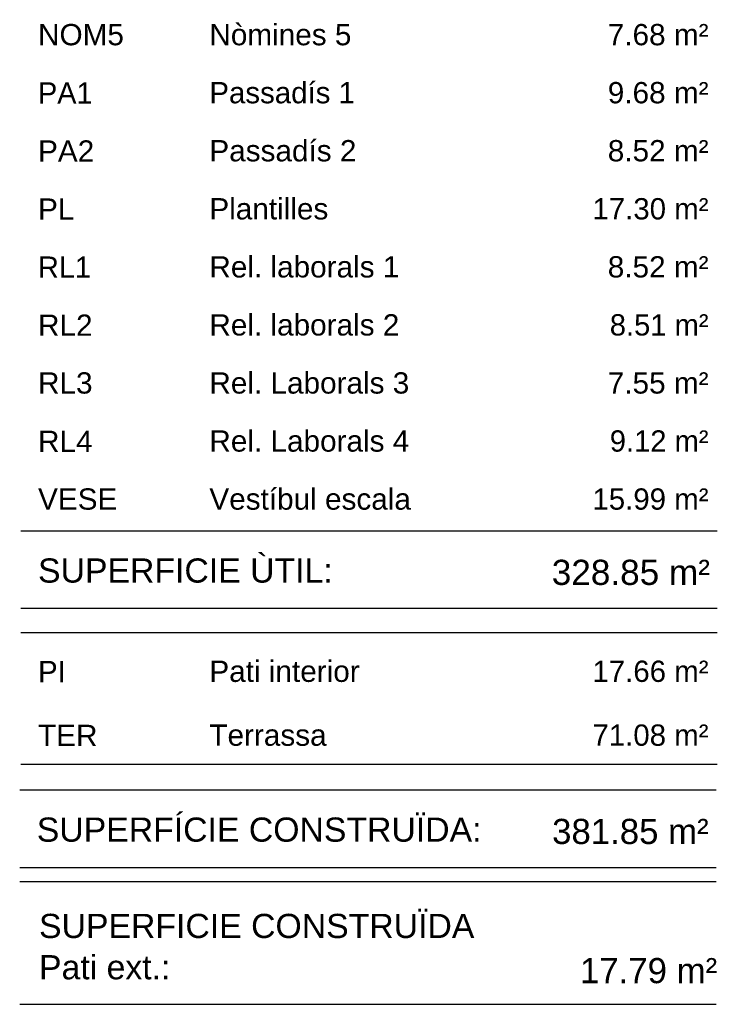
# Model space of a CAD drawing. Header units: metres. Extents: x -1 to 439, y -6 to 33.
# Tile 28 of 29: x 431.54 to 438.76, y 12.5 to 22.68. Entities that reach past the tile are written whole.
import ezdxf

# ---------------------------------------------------------------- set-up
doc = ezdxf.new("R2010")
doc.units = ezdxf.units.M
doc.linetypes.add('CONTINUA', pattern=[0])
doc.layers.add('P1 RESUM LOCALS', color=7, linetype='CONTINUA', lineweight=25)
doc.styles.add('ARIAL', font='arial.ttf')

msp = doc.modelspace()

# ---------------------------------------------------------------- linework, layer by layer
at = {"layer": 'P1 RESUM LOCALS', "color": 7, "linetype": 'CONTINUA', "lineweight": 25, "transparency": 33554687}
for p, q in [((431.5564, 17.39487), (438.7564, 17.39487)), ((431.5564, 16.59487), (438.7564, 16.59487)), ((431.5564, 16.34487), (438.7564, 16.34487)), ((431.5564, 14.98487), (438.7564, 14.98487)), ((431.54341, 14.71712), (438.74341, 14.71712)), ((431.54341, 13.91712), (438.74341, 13.91712)), ((431.54341, 13.7721), (438.74341, 13.7721)), ((431.54341, 12.5021), (438.74341, 12.5021))]:
    msp.add_line(p, q, dxfattribs=at)

# ---------------------------------------------------------------- texts
at = {"layer": 'P1 RESUM LOCALS', "color": 7, "linetype": 'CONTINUA', "lineweight": 25, "transparency": 33554687, "style": 'ARIAL'}
for s, insert, char_height, width, attachment_point in [('\\W1.00;NOM5', (431.73318, 22.41112), 0.22, 1.0009685, 7), ('\\W1.00;Nòmines 5', (433.50455, 22.41112), 0.22, 1.5880662, 7), ('\\W1.00;    7.68 m²', (438.66555, 22.41112), 0.22, 1.4919806, 9), ('\\W0.97;PA1', (431.73318, 21.81112), 0.22, 0.6897014, 7), ('\\W0.99;Passadís 1', (433.50455, 21.81112), 0.22, 1.6342433, 7), ('\\W1.00;    9.68 m²', (438.66555, 21.81112), 0.22, 1.4919806, 9), ('\\W1.00;Passadís 2', (433.50455, 21.21112), 0.22, 1.6354446, 7), ('\\W1.00;    8.52 m²', (438.66555, 21.21112), 0.22, 1.4919806, 9), ('\\W1.00;PA2', (431.73318, 21.21112), 0.22, 0.6927711, 7), ('\\W0.99;   17.30 m²', (438.66555, 20.61112), 0.22, 1.5789451, 9), ('\\W1.00;PL', (431.73318, 20.61112), 0.22, 0.4872154, 7), ('\\W1.00;Plantilles', (433.50455, 20.61112), 0.22, 1.349875, 7), ('\\W1.00;    8.52 m²', (438.66555, 20.01112), 0.22, 1.4919806, 9), ('\\W0.97;RL1', (431.73318, 20.01112), 0.22, 0.6753979, 7), ('\\W1.00;Rel. laborals 1', (433.50455, 20.01112), 0.22, 2.0858723, 7), ('\\W1.00;Rel. laborals 2', (433.50455, 19.41112), 0.22, 2.0868078, 7), ('\\W0.98;    8.51 m²', (438.66555, 19.41112), 0.22, 1.4906676, 9), ('\\W1.00;RL2', (431.73318, 19.41112), 0.22, 0.6785711, 7), ('\\W1.00;RL3', (431.73318, 18.81112), 0.22, 0.6785711, 7), ('\\W1.00;Rel. Laborals 3', (433.50455, 18.81112), 0.22, 2.1894521, 7), ('\\W1.00;    7.55 m²', (438.66555, 18.81112), 0.22, 1.4919806, 9), ('\\W1.00;RL4', (431.73318, 18.21112), 0.22, 0.6785711, 7), ('\\W1.00;Rel. Laborals 4', (433.50455, 18.21112), 0.22, 2.1894521, 7), ('\\W0.98;    9.12 m²', (438.66555, 18.21112), 0.22, 1.4906676, 9), ('\\W1.00;VESE', (431.73318, 17.61112), 0.22, 0.931074, 7), ('\\W1.00;Vestíbul escala', (433.50455, 17.61112), 0.22, 2.2039864, 7), ('\\W0.99;   15.99 m²', (438.66555, 17.61112), 0.22, 1.5789451, 9), ('\\W1.00;SUPERFICIE ÙTIL:', (431.73318, 17.11045), 0.25, 3.1749804, 1), ('\\W1.00;  328.85 m²', (438.67999, 16.83293), 0.26, 1.9717063, 9), ('\\W0.99;   17.66 m²', (438.66555, 15.83112), 0.22, 1.5789451, 9), ('\\W0.99;PI', (431.73318, 15.83112), 0.22, 0.3981622, 7), ('\\W1.00;Pati interior', (433.50455, 15.83112), 0.22, 1.6723031, 7), ('\\W1.00;TER', (431.73318, 15.17112), 0.22, 0.7256474, 7), ('\\W1.00;Terrassa', (433.50455, 15.17112), 0.22, 1.3274673, 7), ('\\W0.99;   71.08 m²', (438.66555, 15.17112), 0.22, 1.5789451, 9), ('\\W1.00;SUPERFÍCIE CONSTRUÏDA:   ', (431.72019, 14.4327), 0.25, 5.0208863, 1), ('\\W0.99;  381.85 m²', (438.667, 14.15518), 0.26, 1.9703183, 9), ('\\W0.99;  17.79 m²', (438.75496, 12.71674), 0.26, 1.7663573, 9)]:
    msp.add_mtext(s, dxfattribs=dict(at, insert=insert, char_height=char_height, width=width, attachment_point=attachment_point))
at = {"layer": 'P1 RESUM LOCALS', "color": 7, "linetype": 'CONTINUA', "lineweight": 25, "transparency": 33554687, "insert": (431.74341, 13.4371), "char_height": 0.25, "width": 4.7334874, "attachment_point": 1, "line_spacing_factor": 1.024096, "style": 'ARIAL'}
msp.add_mtext('\\A1;{\\fArial|i0|b0;\\H0.250000;\\W1.000000;\\C7;SUPERFICIE CONSTRUÏDA }\\P{\\fArial|i0|b0;\\H0.250000;\\W1.000000;\\C7;Pati ext.: }\\P', dxfattribs=at)

doc.saveas('drawing.dxf')
